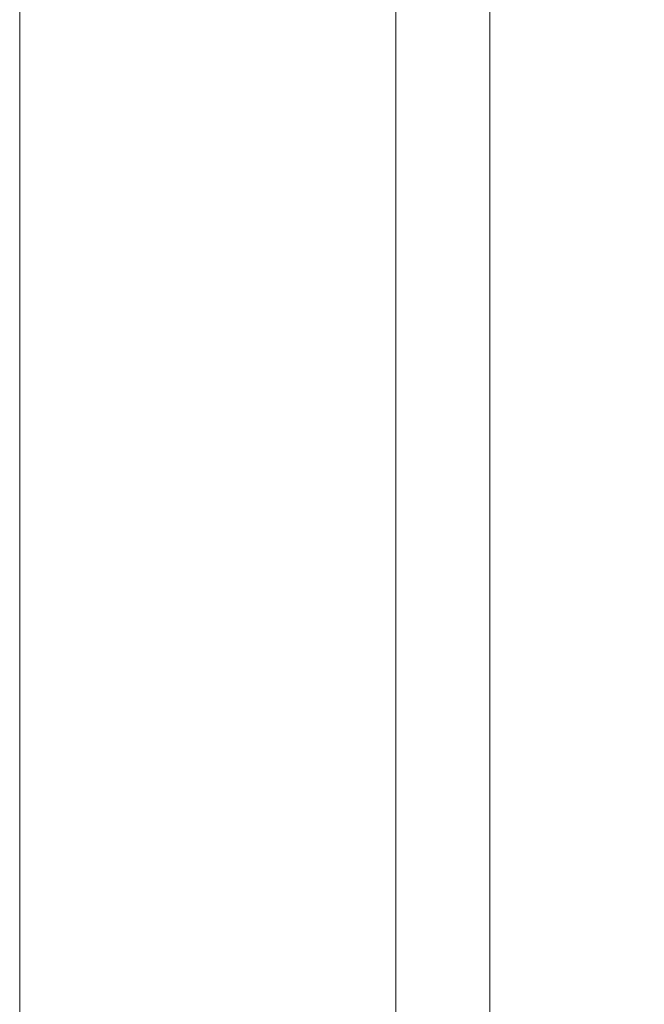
# Model space of a CAD drawing. Header units: inches. Extents: x 63 to 263, y 38 to 153.
# Tile 2 of 116: x 63.03 to 64.69, y 40.94 to 43.55. Entities that reach past the tile are written whole.
import ezdxf

# ---------------------------------------------------------------- set-up
doc = ezdxf.new("R2010")
doc.units = ezdxf.units.IN
doc.header["$MEASUREMENT"] = 0
doc.layers.add('A-FLOR-STRS', color=2, linetype='Continuous', lineweight=9)

# ---------------------------------------------------------------- blocks, each defined once
blk = doc.blocks.new('Stair - Stairs-122113-_3D_')
at = {"layer": 'A-FLOR-STRS'}
mesh = blk.add_polyface(dxfattribs=at)
corners = [(75.0319, 87.0116, 5.2174), (63.0319, 87.0116, 5.2174), (63.0319, 37.5457, 5.2174), (75.0319, 37.5457, 5.2174)]
mesh.append_faces([[corners[k] for k in face] for face in [(2, 3, 0, 1)]])
mesh = blk.add_polyface(dxfattribs=at)
corners = [(75.0319, 87.0116, 3.2174), (75.0319, 37.5457, 3.2174), (63.0319, 37.5457, 3.2174), (63.0319, 87.0116, 3.2174)]
mesh.append_faces([[corners[k] for k in face] for face in [(2, 3, 0, 1)]])
mesh = blk.add_polyface(dxfattribs=at)
corners = [(63.0319, 37.5457, 5.2174), (63.0319, 87.0116, 5.2174), (63.0319, 87.0116, 3.2174), (63.0319, 37.5457, 3.2174)]
mesh.append_faces([[corners[k] for k in face] for face in [(0, 1, 2, 3)]])
mesh = blk.add_polyface(dxfattribs=at)
corners = [(64.0319, 37.5457), (64.0319, 37.5457, 3.2174), (64.0319, 87.0116, 3.2174), (64.0319, 87.0116)]
mesh.append_faces([[corners[k] for k in face] for face in [(0, 1, 2, 3)]])
mesh = blk.add_polyface(dxfattribs=at)
corners = [(64.2819, 37.5457), (64.0319, 37.5457), (64.0319, 87.0116), (64.2819, 87.0116)]
mesh.append_faces([[corners[k] for k in face] for face in [(3, 0, 1, 2)]])
mesh = blk.add_polyface(dxfattribs=at)
corners = [(64.0319, 37.5457, 3.2174), (64.2819, 37.5457, 3.2174), (64.2819, 87.0116, 3.2174), (64.0319, 87.0116, 3.2174)]
mesh.append_faces([[corners[k] for k in face] for face in [(3, 0, 1, 2)]])
mesh = blk.add_polyface(dxfattribs=at)
corners = [(64.2819, 37.5457, 3.2174), (64.2819, 37.5457), (64.2819, 87.0116), (64.2819, 87.0116, 3.2174)]
mesh.append_faces([[corners[k] for k in face] for face in [(0, 1, 2, 3)]])

msp = doc.modelspace()

# ---------------------------------------------------------------- block references
at = {"layer": 'A-FLOR-STRS'}
msp.add_blockref('Stair - Stairs-122113-_3D_', (0, 0), dxfattribs=at)

doc.saveas('drawing.dxf')
